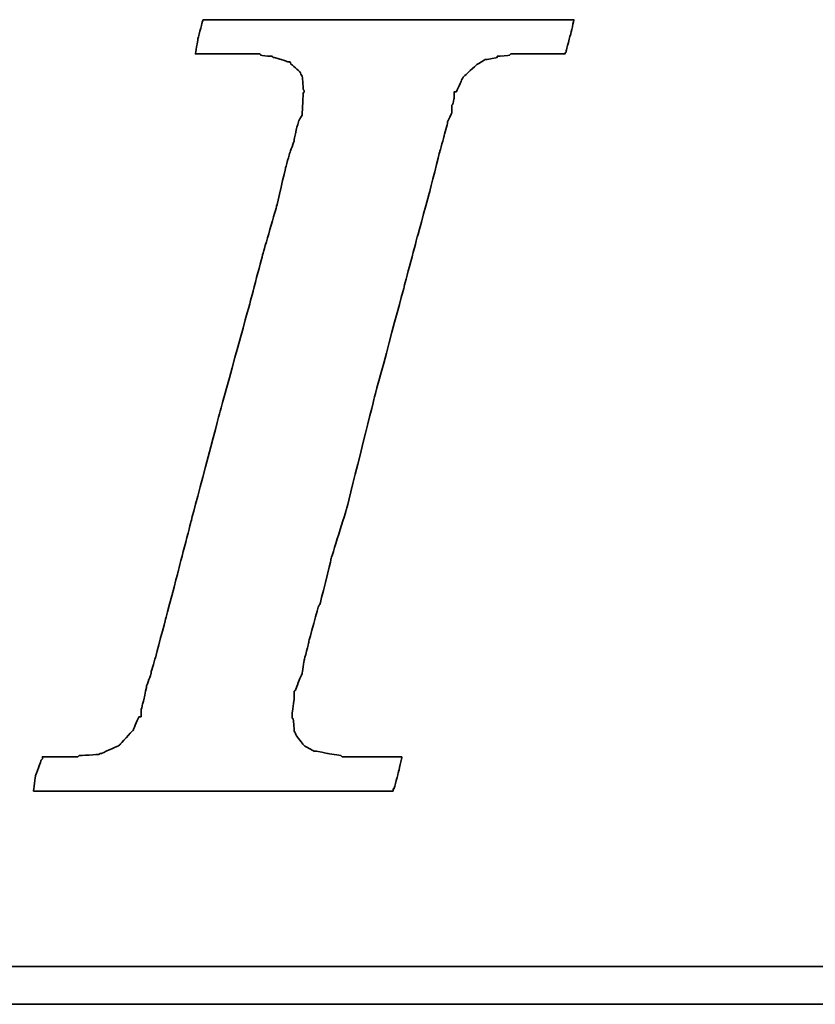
# Model space of a CAD drawing. Header units: millimetres. Extents: x 791 to 1088, y 409 to 508.
# Tile 32 of 51: x 1020.06 to 1022.1, y 442.86 to 445.39. Entities that reach past the tile are written whole.
import ezdxf

# ---------------------------------------------------------------- set-up
doc = ezdxf.new("R2010")
doc.units = ezdxf.units.MM
doc.header["$LTSCALE"] = 0.15
doc.layers.add('DIM', color=4, linetype='CONTINUOUS')
doc.layers.add('layer 1', color=7, linetype='CONTINUOUS')

# ---------------------------------------------------------------- blocks, each defined once
blk = doc.blocks.new('TBI MOTION logo(完整正式版)')
at = {"layer": 'layer 1', "color": 22, "lineweight": 35}
for points, knots in [([(-40.59125, -7.94375), (-40.59125, -7.94375), (-40.97375, -7.94375), (-40.97375, -7.94375), (-40.97375, -7.94375), (-40.97375, -7.94375), (-41.38125, -7.94375), (-41.38125, -7.94375), (-41.38125, -7.94375), (-41.38125, -7.94375), (-41.54875, -7.94375), (-41.54875, -7.94375), (-41.54875, -7.94375), (-41.54875, -7.94375), (-41.59875, -7.94375), (-41.59875, -7.94375), (-41.59875, -7.94375), (-41.59875, -7.94375), (-41.88375, -7.94375), (-41.88375, -7.94375), (-41.88375, -7.94375), (-41.88375, -7.94375), (-41.90875, -7.91875), (-41.90875, -7.91875), (-41.90875, -7.91875), (-41.90875, -7.91875), (-42.19875, -7.87125), (-42.19875, -7.87125), (-42.19875, -7.87125), (-42.19875, -7.87125), (-42.43875, -7.82375), (-42.43875, -7.82375), (-42.43875, -7.82375), (-42.43875, -7.82375), (-42.45875, -7.82375), (-42.45875, -7.82375), (-42.45875, -7.82375), (-42.45875, -7.82375), (-42.48625, -7.82375), (-42.48625, -7.82375), (-42.48625, -7.82375), (-42.48625, -7.82375), (-42.67625, -7.72375), (-42.67625, -7.72375), (-42.67625, -7.72375), (-42.67625, -7.72375), (-42.70125, -7.70375), (-42.70125, -7.70375), (-42.70125, -7.70375), (-42.70125, -7.70375), (-42.72375, -7.67875), (-42.72375, -7.67875), (-42.72375, -7.67875), (-42.72375, -7.67875), (-42.86875, -7.48875), (-42.86875, -7.48875), (-42.86875, -7.48875), (-42.86875, -7.48875), (-42.89375, -7.43875), (-42.89375, -7.43875), (-42.89375, -7.43875), (-42.89375, -7.43875), (-42.91875, -7.38875), (-42.91875, -7.38875), (-42.91875, -7.38875), (-42.91875, -7.38875), (-42.93875, -7.12875), (-42.93875, -7.12875), (-42.93875, -7.12875), (-42.93875, -7.12875), (-42.96375, -7.10375), (-42.96375, -7.10375), (-42.96375, -7.10375), (-42.96375, -7.10375), (-42.96375, -7.05375), (-42.96375, -7.05375), (-42.96375, -7.05375), (-42.96375, -7.05375), (-42.96375, -7.00875), (-42.96375, -7.00875), (-42.96375, -7.00875), (-42.96375, -7.00875), (-42.91875, -6.69625), (-42.91875, -6.69625), (-42.91875, -6.69625), (-42.91875, -6.69625), (-42.91875, -6.62375), (-42.91875, -6.62375), (-42.91875, -6.62375), (-42.91875, -6.62375), (-42.91875, -6.59625), (-42.91875, -6.59625), (-42.91875, -6.59625), (-42.91875, -6.59625), (-42.91875, -6.57375), (-42.91875, -6.57375), (-42.91875, -6.57375), (-42.91875, -6.57375), (-42.91875, -6.52875), (-42.91875, -6.52875), (-42.91875, -6.52875), (-42.91875, -6.52875), (-42.89375, -6.50375), (-42.89375, -6.50375), (-42.89375, -6.50375), (-42.89375, -6.50375), (-42.84375, -6.38375), (-42.84375, -6.38375), (-42.84375, -6.38375), (-42.84375, -6.38375), (-42.84375, -6.35875), (-42.84375, -6.35875), (-42.84375, -6.35875), (-42.84375, -6.35875), (-42.74625, -6.14375), (-42.74625, -6.14375), (-42.74625, -6.14375), (-42.74625, -6.14375), (-42.70125, -5.85375), (-42.70125, -5.85375), (-42.70125, -5.85375), (-42.70125, -5.85375), (-42.60375, -5.47125), (-42.60375, -5.47125), (-42.60375, -5.47125), (-42.60375, -5.47125), (-42.60375, -5.44875), (-42.60375, -5.44875), (-42.60375, -5.44875), (-42.60375, -5.44875), (-42.38875, -4.67875), (-42.38875, -4.67875), (-42.38875, -4.67875), (-42.38875, -4.67875), (-42.36375, -4.65375), (-42.36375, -4.65375), (-42.36375, -4.65375), (-42.36375, -4.65375), (-42.12375, -3.69625), (-42.12375, -3.69625), (-42.12375, -3.69625), (-42.12375, -3.69625), (-42.12375, -3.67374), (-42.12375, -3.67374), (-42.12375, -3.67374), (-42.12375, -3.67374), (-41.78875, -2.59374), (-41.78875, -2.59374), (-41.78875, -2.59374), (-41.78875, -2.59374), (-41.18875, -0.19375), (-41.18875, -0.19375), (-41.18875, -0.19375), (-41.18875, -0.19375), (-40.54375, 2.20624), (-40.54375, 2.20624), (-40.54375, 2.20624), (-40.54375, 2.20624), (-40.25375, 3.30875), (-40.25375, 3.30875), (-40.25375, 3.30875), (-40.25375, 3.30875), (-39.98875, 4.27125), (-39.98875, 4.27125), (-39.98875, 4.27125), (-39.98875, 4.27125), (-39.77375, 5.13125), (-39.77375, 5.13125), (-39.77375, 5.13125), (-39.77375, 5.13125), (-39.67875, 5.47125), (-39.67875, 5.47125), (-39.67875, 5.47125), (-39.67875, 5.47125), (-39.60375, 5.75625), (-39.60375, 5.75625), (-39.60375, 5.75625), (-39.60375, 5.75625), (-39.60375, 5.78125), (-39.60375, 5.78125), (-39.60375, 5.78125), (-39.60375, 5.78125), (-39.50875, 5.97125), (-39.50875, 5.97125), (-39.50875, 5.97125), (-39.50875, 5.97125), (-39.50875, 6.13875), (-39.50875, 6.13875), (-39.50875, 6.13875), (-39.50875, 6.13875), (-39.48625, 6.16625), (-39.48625, 6.16625), (-39.48625, 6.16625), (-39.48625, 6.16625), (-39.46125, 6.28625), (-39.46125, 6.28625), (-39.46125, 6.28625), (-39.46125, 6.28625), (-39.46125, 6.42625), (-39.46125, 6.42625), (-39.46125, 6.42625), (-39.46125, 6.42625), (-39.41375, 6.42625), (-39.41375, 6.42625), (-39.41375, 6.42625), (-39.41375, 6.42625), (-39.29375, 6.69125), (-39.29375, 6.69125), (-39.29375, 6.69125), (-39.29375, 6.69125), (-39.26875, 6.74125), (-39.26875, 6.74125), (-39.26875, 6.74125), (-39.26875, 6.74125), (-39.24375, 6.76625), (-39.24375, 6.76625), (-39.24375, 6.76625), (-39.24375, 6.76625), (-38.98375, 7.00624), (-38.98375, 7.00624), (-38.98375, 7.00624), (-38.98375, 7.00624), (-38.95625, 7.02624), (-38.95625, 7.02624), (-38.95625, 7.02624), (-38.95625, 7.02624), (-38.78875, 7.12624), (-38.78875, 7.12624), (-38.78875, 7.12624), (-38.78875, 7.12624), (-38.76375, 7.12624), (-38.76375, 7.12624), (-38.76375, 7.12624), (-38.76375, 7.12624), (-38.74375, 7.12624), (-38.74375, 7.12624), (-38.74375, 7.12624), (-38.74375, 7.12624), (-38.52875, 7.17125), (-38.52875, 7.17125), (-38.52875, 7.17125), (-38.52875, 7.17125), (-38.52875, 7.19624), (-38.52875, 7.19624), (-38.52875, 7.19624), (-38.52875, 7.19624), (-38.50375, 7.19624), (-38.50375, 7.19624), (-38.50375, 7.19624), (-38.50375, 7.19624), (-38.26125, 7.21875), (-38.26125, 7.21875), (-38.26125, 7.21875), (-38.26125, 7.21875), (-38.23875, 7.24624), (-38.23875, 7.24624), (-38.23875, 7.24624), (-38.23875, 7.24624), (-38.21625, 7.24624), (-38.21625, 7.24624), (-38.21625, 7.24624), (-38.21625, 7.24624), (-38.18875, 7.24624), (-38.18875, 7.24624), (-38.18875, 7.24624), (-38.18875, 7.24624), (-37.90375, 7.24624), (-37.90375, 7.24624), (-37.90375, 7.24624), (-37.90375, 7.24624), (-37.85375, 7.24624), (-37.85375, 7.24624), (-37.85375, 7.24624), (-37.85375, 7.24624), (-37.75875, 7.24624), (-37.75875, 7.24624), (-37.75875, 7.24624), (-37.75875, 7.24624), (-37.42375, 7.24624), (-37.42375, 7.24624), (-37.42375, 7.24624), (-37.42375, 7.24624), (-37.08875, 7.24624), (-37.08875, 7.24624), (-37.08875, 7.24624), (-37.08875, 7.24624), (-37.06375, 7.24624), (-37.06375, 7.24624), (-37.06375, 7.24624), (-37.06375, 7.24624), (-37.06375, 7.26624), (-37.06375, 7.26624), (-37.06375, 7.26624), (-37.06375, 7.26624), (-37.03875, 7.29125), (-37.03875, 7.29125), (-37.03875, 7.29125), (-37.03875, 7.29125), (-37.03875, 7.31625), (-37.03875, 7.31625), (-37.03875, 7.31625), (-37.03875, 7.31625), (-36.94125, 7.67625), (-36.94125, 7.67625), (-36.94125, 7.67625), (-36.94125, 7.67625), (-36.86875, 7.98625), (-36.86875, 7.98625), (-36.86875, 7.98625), (-36.86875, 7.98625), (-36.98875, 7.98625), (-36.98875, 7.98625), (-36.98875, 7.98625), (-36.98875, 7.98625), (-37.42375, 7.98625), (-37.42375, 7.98625), (-37.42375, 7.98625), (-37.42375, 7.98625), (-37.94875, 7.98625), (-37.94875, 7.98625), (-37.94875, 7.98625), (-37.94875, 7.98625), (-38.57375, 7.98625), (-38.57375, 7.98625), (-38.57375, 7.98625), (-38.57375, 7.98625), (-39.29375, 7.98625), (-39.29375, 7.98625), (-39.29375, 7.98625), (-39.29375, 7.98625), (-40.82875, 7.98625), (-40.82875, 7.98625), (-40.82875, 7.98625), (-40.82875, 7.98625), (-42.36375, 7.98625), (-42.36375, 7.98625), (-42.36375, 7.98625), (-42.36375, 7.98625), (-43.08375, 7.98625), (-43.08375, 7.98625), (-43.08375, 7.98625), (-43.08375, 7.98625), (-43.70875, 7.98625), (-43.70875, 7.98625), (-43.70875, 7.98625), (-43.70875, 7.98625), (-44.23375, 7.98625), (-44.23375, 7.98625), (-44.23375, 7.98625), (-44.23375, 7.98625), (-44.66875, 7.98625), (-44.66875, 7.98625), (-44.66875, 7.98625), (-44.66875, 7.98625), (-44.88375, 7.98625), (-44.88375, 7.98625), (-44.88375, 7.98625), (-44.88375, 7.98625), (-44.90875, 7.94125), (-44.90875, 7.94125), (-44.90875, 7.94125), (-44.90875, 7.94125), (-44.90875, 7.91625), (-44.90875, 7.91625), (-44.90875, 7.91625), (-44.90875, 7.91625), (-45.00375, 7.55625), (-45.00375, 7.55625), (-45.00375, 7.55625), (-45.00375, 7.55625), (-45.05375, 7.24624), (-45.05375, 7.24624), (-45.05375, 7.24624), (-45.05375, 7.24624), (-44.61875, 7.24624), (-44.61875, 7.24624), (-44.61875, 7.24624), (-44.61875, 7.24624), (-44.11375, 7.24624), (-44.11375, 7.24624), (-44.11375, 7.24624), (-44.11375, 7.24624), (-43.99375, 7.24624), (-43.99375, 7.24624), (-43.99375, 7.24624), (-43.99375, 7.24624), (-43.94625, 7.24624), (-43.94625, 7.24624), (-43.94625, 7.24624), (-43.94625, 7.24624), (-43.92374, 7.24624), (-43.92374, 7.24624), (-43.92374, 7.24624), (-43.92374, 7.24624), (-43.65875, 7.24624), (-43.65875, 7.24624), (-43.65875, 7.24624), (-43.65875, 7.24624), (-43.63875, 7.21875), (-43.63875, 7.21875), (-43.63875, 7.21875), (-43.63875, 7.21875), (-43.46875, 7.19624), (-43.46875, 7.19624), (-43.46875, 7.19624), (-43.46875, 7.19624), (-43.39875, 7.19624), (-43.39875, 7.19624), (-43.39875, 7.19624), (-43.39875, 7.19624), (-43.37125, 7.17125), (-43.37125, 7.17125), (-43.37125, 7.17125), (-43.37125, 7.17125), (-43.34875, 7.17125), (-43.34875, 7.17125), (-43.34875, 7.17125), (-43.34875, 7.17125), (-43.20375, 7.12624), (-43.20375, 7.12624), (-43.20375, 7.12624), (-43.20375, 7.12624), (-43.05875, 7.07624), (-43.05875, 7.07624), (-43.05875, 7.07624), (-43.05875, 7.07624), (-43.01375, 7.07624), (-43.01375, 7.07624), (-43.01375, 7.07624), (-43.01375, 7.07624), (-42.98875, 7.02624), (-42.98875, 7.02624), (-42.98875, 7.02624), (-42.98875, 7.02624), (-42.79875, 6.86125), (-42.79875, 6.86125), (-42.79875, 6.86125), (-42.79875, 6.86125), (-42.77375, 6.81125), (-42.77375, 6.81125), (-42.77375, 6.81125), (-42.77375, 6.81125), (-42.74625, 6.76625), (-42.74625, 6.76625), (-42.74625, 6.76625), (-42.74625, 6.76625), (-42.72375, 6.47625), (-42.72375, 6.47625), (-42.72375, 6.47625), (-42.72375, 6.47625), (-42.70125, 6.45124), (-42.70125, 6.45124), (-42.70125, 6.45124), (-42.70125, 6.45124), (-42.70125, 6.42625), (-42.70125, 6.42625), (-42.70125, 6.42625), (-42.70125, 6.42625), (-42.72375, 6.40625), (-42.72375, 6.40625), (-42.72375, 6.40625), (-42.72375, 6.40625), (-42.74625, 5.97125), (-42.74625, 5.97125), (-42.74625, 5.97125), (-42.74625, 5.97125), (-42.74625, 5.94625), (-42.74625, 5.94625), (-42.74625, 5.94625), (-42.74625, 5.94625), (-42.74625, 5.92625), (-42.74625, 5.92625), (-42.74625, 5.92625), (-42.74625, 5.92625), (-42.77375, 5.87625), (-42.77375, 5.87625), (-42.77375, 5.87625), (-42.77375, 5.87625), (-42.81875, 5.80625), (-42.81875, 5.80625), (-42.81875, 5.80625), (-42.81875, 5.80625), (-42.86875, 5.63625), (-42.86875, 5.63625), (-42.86875, 5.63625), (-42.86875, 5.63625), (-42.91875, 5.39625), (-42.91875, 5.39625), (-42.91875, 5.39625), (-42.91875, 5.39625), (-42.91875, 5.37124), (-42.91875, 5.37124), (-42.91875, 5.37124), (-42.91875, 5.37124), (-43.01375, 5.10874), (-43.01375, 5.10874), (-43.01375, 5.10874), (-43.01375, 5.10874), (-43.10875, 4.77124), (-43.10875, 4.77124), (-43.10875, 4.77124), (-43.10875, 4.77124), (-43.29875, 3.95625), (-43.29875, 3.95625), (-43.29875, 3.95625), (-43.29875, 3.95625), (-43.58875, 2.95125), (-43.58875, 2.95125), (-43.58875, 2.95125), (-43.58875, 2.95125), (-43.87375, 1.87125), (-43.87375, 1.87125), (-43.87375, 1.87125), (-43.87375, 1.87125), (-44.52625, -0.50374), (-44.52625, -0.50374), (-44.52625, -0.50374), (-44.52625, -0.50374), (-45.14875, -2.85375), (-45.14875, -2.85375), (-45.14875, -2.85375), (-45.14875, -2.85375), (-45.43375, -3.95875), (-45.43375, -3.95875), (-45.43375, -3.95875), (-45.43375, -3.95875), (-45.69875, -4.96875), (-45.69875, -4.96875), (-45.69875, -4.96875), (-45.69875, -4.96875), (-45.91375, -5.78375), (-45.91375, -5.78375), (-45.91375, -5.78375), (-45.91375, -5.78375), (-46.01375, -6.11875), (-46.01375, -6.11875), (-46.01375, -6.11875), (-46.01375, -6.11875), (-46.01375, -6.14375), (-46.01375, -6.14375), (-46.01375, -6.14375), (-46.01375, -6.14375), (-46.10875, -6.40875), (-46.10875, -6.40875), (-46.10875, -6.40875), (-46.10875, -6.40875), (-46.15375, -6.64875), (-46.15375, -6.64875), (-46.15375, -6.64875), (-46.15375, -6.64875), (-46.20375, -6.83875), (-46.20375, -6.83875), (-46.20375, -6.83875), (-46.20375, -6.83875), (-46.22875, -6.93375), (-46.22875, -6.93375), (-46.22875, -6.93375), (-46.22875, -6.93375), (-46.22875, -7.07875), (-46.22875, -7.07875), (-46.22875, -7.07875), (-46.22875, -7.07875), (-46.27375, -7.07875), (-46.27375, -7.07875), (-46.27375, -7.07875), (-46.27375, -7.07875), (-46.39375, -7.34375), (-46.39375, -7.34375), (-46.39375, -7.34375), (-46.39375, -7.34375), (-46.39375, -7.36875), (-46.39375, -7.36875), (-46.39375, -7.36875), (-46.39375, -7.36875), (-46.42125, -7.38875), (-46.42125, -7.38875), (-46.42125, -7.38875), (-46.42125, -7.38875), (-46.68375, -7.67875), (-46.68375, -7.67875), (-46.68375, -7.67875), (-46.68375, -7.67875), (-46.70875, -7.70375), (-46.70875, -7.70375), (-46.70875, -7.70375), (-46.70875, -7.70375), (-46.75375, -7.72375), (-46.75375, -7.72375), (-46.75375, -7.72375), (-46.75375, -7.72375), (-47.08875, -7.87125), (-47.08875, -7.87125), (-47.08875, -7.87125), (-47.08875, -7.87125), (-47.11625, -7.87125), (-47.11625, -7.87125), (-47.11625, -7.87125), (-47.11625, -7.87125), (-47.13875, -7.89375), (-47.13875, -7.89375), (-47.13875, -7.89375), (-47.13875, -7.89375), (-47.56875, -7.91875), (-47.56875, -7.91875), (-47.56875, -7.91875), (-47.56875, -7.91875), (-47.59625, -7.94375), (-47.59625, -7.94375), (-47.59625, -7.94375), (-47.59625, -7.94375), (-47.64375, -7.94375), (-47.64375, -7.94375), (-47.64375, -7.94375), (-47.64375, -7.94375), (-47.73625, -7.94375), (-47.73625, -7.94375), (-47.73625, -7.94375), (-47.73625, -7.94375), (-48.07375, -7.94375), (-48.07375, -7.94375), (-48.07375, -7.94375), (-48.07375, -7.94375), (-48.36125, -7.94375), (-48.36125, -7.94375), (-48.36125, -7.94375), (-48.36125, -7.94375), (-48.36125, -7.96625), (-48.36125, -7.96625), (-48.36125, -7.96625), (-48.36125, -7.96625), (-48.36125, -7.99125), (-48.36125, -7.99125), (-48.36125, -7.99125), (-48.36125, -7.99125), (-48.38875, -8.01375), (-48.38875, -8.01375), (-48.38875, -8.01375), (-48.38875, -8.01375), (-48.50875, -8.34875), (-48.50875, -8.34875), (-48.50875, -8.34875), (-48.50875, -8.34875), (-48.55375, -8.68625), (-48.55375, -8.68625), (-48.55375, -8.68625), (-48.55375, -8.68625), (-48.45875, -8.68625), (-48.45875, -8.68625), (-48.45875, -8.68625), (-48.45875, -8.68625), (-48.07375, -8.68625), (-48.07375, -8.68625), (-48.07375, -8.68625), (-48.07375, -8.68625), (-47.52375, -8.68625), (-47.52375, -8.68625), (-47.52375, -8.68625), (-47.52375, -8.68625), (-46.92375, -8.68625), (-46.92375, -8.68625), (-46.92375, -8.68625), (-46.92375, -8.68625), (-46.25375, -8.68625), (-46.25375, -8.68625), (-46.25375, -8.68625), (-46.25375, -8.68625), (-46.20375, -8.68625), (-46.20375, -8.68625), (-46.20375, -8.68625), (-46.20375, -8.68625), (-44.71375, -8.68625), (-44.71375, -8.68625), (-44.71375, -8.68625), (-44.71375, -8.68625), (-43.22875, -8.68625), (-43.22875, -8.68625), (-43.22875, -8.68625), (-43.22875, -8.68625), (-42.55875, -8.68625), (-42.55875, -8.68625), (-42.55875, -8.68625), (-42.55875, -8.68625), (-42.50875, -8.68625), (-42.50875, -8.68625), (-42.50875, -8.68625), (-42.50875, -8.68625), (-41.93375, -8.68625), (-41.93375, -8.68625), (-41.93375, -8.68625), (-41.93375, -8.68625), (-41.38125, -8.68625), (-41.38125, -8.68625), (-41.38125, -8.68625), (-41.38125, -8.68625), (-40.97375, -8.68625), (-40.97375, -8.68625), (-40.97375, -8.68625), (-40.97375, -8.68625), (-40.78125, -8.68625), (-40.78125, -8.68625), (-40.78125, -8.68625), (-40.78125, -8.68625), (-40.78125, -8.63875), (-40.78125, -8.63875), (-40.78125, -8.63875), (-40.78125, -8.63875), (-40.75875, -8.63875), (-40.75875, -8.63875), (-40.75875, -8.63875), (-40.75875, -8.63875), (-40.66375, -8.27875), (-40.66375, -8.27875), (-40.66375, -8.27875), (-40.66375, -8.27875), (-40.59125, -7.94375), (-40.59125, -7.94375)], [0, 0, 0, 0, 0.00558659, 0.00558659, 0.00558659, 0.0055866, 0.01117318, 0.01117318, 0.01117318, 0.01117319, 0.01675978, 0.01675978, 0.01675978, 0.01675979, 0.02234637, 0.02234637, 0.02234637, 0.02234638, 0.02793296, 0.02793296, 0.02793296, 0.02793297, 0.03351955, 0.03351955, 0.03351955, 0.03351956, 0.03910615, 0.03910615, 0.03910615, 0.03910616, 0.04469274, 0.04469274, 0.04469274, 0.04469275, 0.05027933, 0.05027933, 0.05027933, 0.05027934, 0.05586592, 0.05586592, 0.05586592, 0.05586593, 0.06145251, 0.06145251, 0.06145251, 0.06145252, 0.06703911, 0.06703911, 0.06703911, 0.06703912, 0.0726257, 0.0726257, 0.0726257, 0.07262571, 0.07821229, 0.07821229, 0.07821229, 0.0782123, 0.08379888, 0.08379888, 0.08379888, 0.08379889, 0.08938547, 0.08938547, 0.08938547, 0.08938548, 0.09497207, 0.09497207, 0.09497207, 0.09497208, 0.10055866, 0.10055866, 0.10055866, 0.10055867, 0.10614525, 0.10614525, 0.10614525, 0.10614526, 0.11173184, 0.11173184, 0.11173184, 0.11173185, 0.11731844, 0.11731844, 0.11731844, 0.11731845, 0.12290503, 0.12290503, 0.12290503, 0.12290504, 0.12849162, 0.12849162, 0.12849162, 0.12849163, 0.13407821, 0.13407821, 0.13407821, 0.13407822, 0.1396648, 0.1396648, 0.1396648, 0.13966481, 0.1452514, 0.1452514, 0.1452514, 0.14525141, 0.15083799, 0.15083799, 0.15083799, 0.150838, 0.15642458, 0.15642458, 0.15642458, 0.15642459, 0.16201117, 0.16201117, 0.16201117, 0.16201118, 0.16759777, 0.16759777, 0.16759777, 0.16759778, 0.17318436, 0.17318436, 0.17318436, 0.17318437, 0.17877095, 0.17877095, 0.17877095, 0.17877096, 0.18435754, 0.18435754, 0.18435754, 0.18435755, 0.18994413, 0.18994413, 0.18994413, 0.18994414, 0.19553073, 0.19553073, 0.19553073, 0.19553074, 0.20111732, 0.20111732, 0.20111732, 0.20111733, 0.20670391, 0.20670391, 0.20670391, 0.20670392, 0.2122905, 0.2122905, 0.2122905, 0.21229051, 0.21787709, 0.21787709, 0.21787709, 0.2178771, 0.22346369, 0.22346369, 0.22346369, 0.2234637, 0.22905028, 0.22905028, 0.22905028, 0.22905029, 0.23463687, 0.23463687, 0.23463687, 0.23463688, 0.24022346, 0.24022346, 0.24022346, 0.24022347, 0.24581006, 0.24581006, 0.24581006, 0.24581007, 0.25139665, 0.25139665, 0.25139665, 0.25139666, 0.25698324, 0.25698324, 0.25698324, 0.25698325, 0.26256983, 0.26256983, 0.26256983, 0.26256984, 0.26815642, 0.26815642, 0.26815642, 0.26815643, 0.27374302, 0.27374302, 0.27374302, 0.27374303, 0.27932961, 0.27932961, 0.27932961, 0.27932962, 0.2849162, 0.2849162, 0.2849162, 0.28491621, 0.29050279, 0.29050279, 0.29050279, 0.2905028, 0.29608939, 0.29608939, 0.29608939, 0.2960894, 0.30167598, 0.30167598, 0.30167598, 0.30167599, 0.30726257, 0.30726257, 0.30726257, 0.30726258, 0.31284916, 0.31284916, 0.31284916, 0.31284917, 0.31843575, 0.31843575, 0.31843575, 0.31843576, 0.32402235, 0.32402235, 0.32402235, 0.32402236, 0.32960894, 0.32960894, 0.32960894, 0.32960895, 0.33519553, 0.33519553, 0.33519553, 0.33519554, 0.34078212, 0.34078212, 0.34078212, 0.34078213, 0.34636872, 0.34636872, 0.34636872, 0.34636873, 0.35195531, 0.35195531, 0.35195531, 0.35195532, 0.3575419, 0.3575419, 0.3575419, 0.35754191, 0.36312849, 0.36312849, 0.36312849, 0.3631285, 0.36871508, 0.36871508, 0.36871508, 0.36871509, 0.37430168, 0.37430168, 0.37430168, 0.37430169, 0.37988827, 0.37988827, 0.37988827, 0.37988828, 0.38547486, 0.38547486, 0.38547486, 0.38547487, 0.39106145, 0.39106145, 0.39106145, 0.39106146, 0.39664804, 0.39664804, 0.39664804, 0.39664805, 0.40223464, 0.40223464, 0.40223464, 0.40223465, 0.40782123, 0.40782123, 0.40782123, 0.40782124, 0.41340782, 0.41340782, 0.41340782, 0.41340783, 0.41899441, 0.41899441, 0.41899441, 0.41899442, 0.42458101, 0.42458101, 0.42458101, 0.42458102, 0.4301676, 0.4301676, 0.4301676, 0.43016761, 0.43575419, 0.43575419, 0.43575419, 0.4357542, 0.44134078, 0.44134078, 0.44134078, 0.44134079, 0.44692737, 0.44692737, 0.44692737, 0.44692738, 0.45251397, 0.45251397, 0.45251397, 0.45251398, 0.45810056, 0.45810056, 0.45810056, 0.45810057, 0.46368715, 0.46368715, 0.46368715, 0.46368716, 0.46927374, 0.46927374, 0.46927374, 0.46927375, 0.47486034, 0.47486034, 0.47486034, 0.47486035, 0.48044693, 0.48044693, 0.48044693, 0.48044694, 0.48603352, 0.48603352, 0.48603352, 0.48603353, 0.49162011, 0.49162011, 0.49162011, 0.49162012, 0.4972067, 0.4972067, 0.4972067, 0.49720671, 0.5027933, 0.5027933, 0.5027933, 0.50279331, 0.50837989, 0.50837989, 0.50837989, 0.5083799, 0.51396648, 0.51396648, 0.51396648, 0.51396649, 0.51955307, 0.51955307, 0.51955307, 0.51955308, 0.52513966, 0.52513966, 0.52513966, 0.52513967, 0.53072626, 0.53072626, 0.53072626, 0.53072627, 0.53631285, 0.53631285, 0.53631285, 0.53631286, 0.54189944, 0.54189944, 0.54189944, 0.54189945, 0.54748603, 0.54748603, 0.54748603, 0.54748604, 0.55307263, 0.55307263, 0.55307263, 0.55307264, 0.55865922, 0.55865922, 0.55865922, 0.55865923, 0.56424581, 0.56424581, 0.56424581, 0.56424582, 0.5698324, 0.5698324, 0.5698324, 0.56983241, 0.57541899, 0.57541899, 0.57541899, 0.575419, 0.58100559, 0.58100559, 0.58100559, 0.5810056, 0.58659218, 0.58659218, 0.58659218, 0.58659219, 0.59217877, 0.59217877, 0.59217877, 0.59217878, 0.59776536, 0.59776536, 0.59776536, 0.59776537, 0.60335196, 0.60335196, 0.60335196, 0.60335197, 0.60893855, 0.60893855, 0.60893855, 0.60893856, 0.61452514, 0.61452514, 0.61452514, 0.61452515, 0.62011173, 0.62011173, 0.62011173, 0.62011174, 0.62569832, 0.62569832, 0.62569832, 0.62569833, 0.63128492, 0.63128492, 0.63128492, 0.63128493, 0.63687151, 0.63687151, 0.63687151, 0.63687152, 0.6424581, 0.6424581, 0.6424581, 0.64245811, 0.64804469, 0.64804469, 0.64804469, 0.6480447, 0.65363128, 0.65363128, 0.65363128, 0.65363129, 0.65921788, 0.65921788, 0.65921788, 0.65921789, 0.66480447, 0.66480447, 0.66480447, 0.66480448, 0.67039106, 0.67039106, 0.67039106, 0.67039107, 0.67597765, 0.67597765, 0.67597765, 0.67597766, 0.68156425, 0.68156425, 0.68156425, 0.68156426, 0.68715084, 0.68715084, 0.68715084, 0.68715085, 0.69273743, 0.69273743, 0.69273743, 0.69273744, 0.69832402, 0.69832402, 0.69832402, 0.69832403, 0.70391061, 0.70391061, 0.70391061, 0.70391062, 0.70949721, 0.70949721, 0.70949721, 0.70949722, 0.7150838, 0.7150838, 0.7150838, 0.71508381, 0.72067039, 0.72067039, 0.72067039, 0.7206704, 0.72625698, 0.72625698, 0.72625698, 0.72625699, 0.73184358, 0.73184358, 0.73184358, 0.73184359, 0.73743017, 0.73743017, 0.73743017, 0.73743018, 0.74301676, 0.74301676, 0.74301676, 0.74301677, 0.74860335, 0.74860335, 0.74860335, 0.74860336, 0.75418994, 0.75418994, 0.75418994, 0.75418995, 0.75977654, 0.75977654, 0.75977654, 0.75977655, 0.76536313, 0.76536313, 0.76536313, 0.76536314, 0.77094972, 0.77094972, 0.77094972, 0.77094973, 0.77653631, 0.77653631, 0.77653631, 0.77653632, 0.78212291, 0.78212291, 0.78212291, 0.78212292, 0.7877095, 0.7877095, 0.7877095, 0.78770951, 0.79329609, 0.79329609, 0.79329609, 0.7932961, 0.79888268, 0.79888268, 0.79888268, 0.79888269, 0.80446927, 0.80446927, 0.80446927, 0.80446928, 0.81005587, 0.81005587, 0.81005587, 0.81005588, 0.81564246, 0.81564246, 0.81564246, 0.81564247, 0.82122905, 0.82122905, 0.82122905, 0.82122906, 0.82681564, 0.82681564, 0.82681564, 0.82681565, 0.83240223, 0.83240223, 0.83240223, 0.83240224, 0.83798883, 0.83798883, 0.83798883, 0.83798884, 0.84357542, 0.84357542, 0.84357542, 0.84357543, 0.84916201, 0.84916201, 0.84916201, 0.84916202, 0.8547486, 0.8547486, 0.8547486, 0.85474861, 0.8603352, 0.8603352, 0.8603352, 0.86033521, 0.86592179, 0.86592179, 0.86592179, 0.8659218, 0.87150838, 0.87150838, 0.87150838, 0.87150839, 0.87709497, 0.87709497, 0.87709497, 0.87709498, 0.88268156, 0.88268156, 0.88268156, 0.88268157, 0.88826816, 0.88826816, 0.88826816, 0.88826817, 0.89385475, 0.89385475, 0.89385475, 0.89385476, 0.89944134, 0.89944134, 0.89944134, 0.89944135, 0.90502793, 0.90502793, 0.90502793, 0.90502794, 0.91061453, 0.91061453, 0.91061453, 0.91061454, 0.91620112, 0.91620112, 0.91620112, 0.91620113, 0.92178771, 0.92178771, 0.92178771, 0.92178772, 0.9273743, 0.9273743, 0.9273743, 0.92737431, 0.93296089, 0.93296089, 0.93296089, 0.9329609, 0.93854749, 0.93854749, 0.93854749, 0.9385475, 0.94413408, 0.94413408, 0.94413408, 0.94413409, 0.94972067, 0.94972067, 0.94972067, 0.94972068, 0.95530726, 0.95530726, 0.95530726, 0.95530727, 0.96089385, 0.96089385, 0.96089385, 0.96089386, 0.96648045, 0.96648045, 0.96648045, 0.96648046, 0.97206704, 0.97206704, 0.97206704, 0.97206705, 0.97765363, 0.97765363, 0.97765363, 0.97765364, 0.98324022, 0.98324022, 0.98324022, 0.98324023, 0.98882682, 0.98882682, 0.98882682, 0.98882683, 0.99441341, 0.99441341, 0.99441341, 0.99441342, 1, 1, 1, 1]), ([(75.90875, -9.47875), (75.90875, -9.47875), (75.90875, -12.28625), (75.90875, -12.28625), (75.90875, -12.28625), (75.90875, -12.28625), (75.90875, -12.47875), (75.90875, -12.47875), (75.90875, -12.47875), (75.90875, -12.47875), (75.71625, -12.47875), (75.71625, -12.47875), (75.71625, -12.47875), (75.71625, -12.47875), (-88.32875, -12.47875), (-88.32875, -12.47875), (-88.32875, -12.47875), (-88.32875, -12.47875), (-88.32875, -13.29375), (-88.32875, -13.29375), (-88.32875, -13.29375), (-88.32875, -13.29375), (82.89125, -13.29375), (82.89125, -13.29375), (82.89125, -13.29375), (82.89125, -13.29375), (75.90875, -9.47875), (75.90875, -9.47875)], [0, 0, 0, 0, 0.14285714, 0.14285714, 0.14285714, 0.14285715, 0.28571429, 0.28571429, 0.28571429, 0.2857143, 0.42857143, 0.42857143, 0.42857143, 0.42857144, 0.57142857, 0.57142857, 0.57142857, 0.57142858, 0.71428571, 0.71428571, 0.71428571, 0.71428572, 0.85714286, 0.85714286, 0.85714286, 0.85714287, 1, 1, 1, 1])]:
    blk.add_open_spline(points, degree=3, knots=knots, dxfattribs=at)

msp = doc.modelspace()

# ---------------------------------------------------------------- block references
at = {"layer": 'DIM', "color": 7, "xscale": 0.1185822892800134, "yscale": 0.1185822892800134, "zscale": 0.1185822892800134}
msp.add_blockref('TBI MOTION logo(完整正式版)', (1025.8528, 444.4392), dxfattribs=at)

doc.saveas('drawing.dxf')
